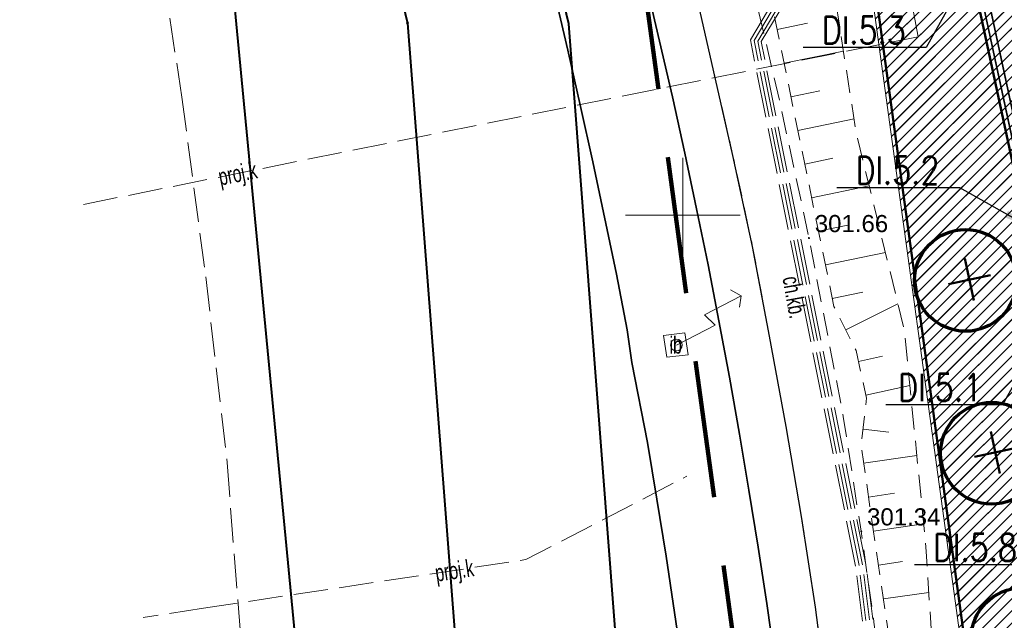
# Model space of a CAD drawing. Header units: metres. Extents: x 6567444 to 13135881, y 5574237 to 11149086.
# Tile 11 of 191: x 6567821 to 6567864, y 5574382 to 5574409. Entities that reach past the tile are written whole.
import ezdxf
from ezdxf.enums import TextEntityAlignment as Align

# ---------------------------------------------------------------- set-up
doc = ezdxf.new("R2010")
doc.units = ezdxf.units.M
for name, pattern in [('2.0_1.0', [3, 2, -1]), ('Kropki przerywana 1', [250, 150, -100]), ('L_0_03', [1, 0.5, -0.5]), ('L_0_04', [1.5, 1, -0.5]), ('L_0_06', [2, 1.5, -0.5]), ('L_2_50', [2.5, 2, -0.5])]:
    doc.linetypes.add(name, pattern=pattern)
for name, color, linetype, lineweight in [('_TT_KAN_D', 96, 'Continuous', 50), ('_TT_KAN_D_Opis_PKT_I', 7, 'Continuous', 30), ('_TT_opis', 7, 'Continuous', 25), ('EGB_DzialkaEwidencyjna', 7, 'Continuous', 18), ('EGB_Klasouzytek', 92, 'Continuous', 18), ('EGB_KonturUzytkuGruntowego', 92, 'Continuous', 18), ('EGB_PunktGraniczny', 7, 'Continuous', 18), ('GES_InneUrzadzeniaTowarzyszace_P', 7, 'Continuous', 18), ('GES_PrzewodElektroenergetyczny_Projektowany', 7, 'Continuous', 18), ('GES_PrzewodKanalizacyjny_Projektowany', 7, 'Continuous', 18), ('KR_ObiektKarto', 7, 'Continuous', 18), ('MP_LINIE_REGULAC', 135, 'Continuous', 40), ('OT_Budowle', 7, 'Continuous', 18), ('OT_Komunikacja', 7, 'Continuous', 18), ('OT_Skarpa', 7, 'Continuous', 18), ('OTRS', 7, 'Continuous', 13), ('OTRS_O', 7, 'Continuous', 20), ('PARSI', 7, 'Continuous', 20), ('Z_GRANICE SPRAWDZONE', 100, 'Continuous', 30), ('Z_ZAKRES', 214, 'Continuous', 90)]:
    doc.layers.add(name, color=color, linetype=linetype, lineweight=lineweight)
for name, color, linetype in [('FORMA - Arch 01 - PZT 0 ZAKRES OPRACOWANIA', 7, 'Continuous'), ('FORMA - Arch 01 - PZT 1 Strefy', 7, 'Continuous'), ('FORMA - Arch 01 - PZT-3 Zagospodarowanie', 7, 'Continuous'), ('FORMA - Arch 01 - PZT-4 Zieleń', 7, 'Continuous')]:
    doc.layers.add(name, color=color, linetype=linetype)
doc.styles.add('BDOT', font='arial.ttf', dxfattribs={"width": 0.9})
doc.styles.add('ROMANS', font='romans.shx', dxfattribs={"width": 0.9})
doc.styles.get("Standard").update_dxf_attribs({"font": 'arial.ttf'})
doc.linetypes.add('MPNLZ', pattern='A,6,-2,[35,msgB.shx,S=0.016,R=0,X=-1,Y=0],6', length=14)
doc.dimstyles.new('ISO-25', dxfattribs={"dimtxt": 2.5, "dimasz": 2.5, "dimexe": 1.25, "dimexo": 0.625, "dimtad": 1, "dimtxsty": 'Standard', "dimcen": 2.5, "dimadec": 0, "dimazin": 0, "dimtfac": 1, "dimtmove": 0, "dimatfit": 3, "dimfxl": 1, "dimarcsym": 0})
pattern_1 = [(45, (0, 0), (-0.265165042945, 0.265165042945), [])]

# ---------------------------------------------------------------- blocks, each defined once
blk = doc.blocks.new('L_0_02_2')
at = {"color": 0}
blk.add_point((0, 0), dxfattribs=at)
blk = doc.blocks.new('L_0_02_1')
at = {"color": 0}
blk.add_point((0, 0), dxfattribs=at)
blk = doc.blocks.new('EGPG_N')
at = {"linetype": 'Continuous', "lineweight": 13}
blk.add_hatch(color=0, dxfattribs=at).paths.add_polyline_path([(0, -0.1, 1), (0, 0.1, 1)])
at = {"color": 0, "linetype": 'Continuous', "lineweight": 13}
blk.add_circle((0, 0), 0.1, dxfattribs=at)
blk = doc.blocks.new('other_SUPY')
at = {"color": 0, "linetype": 'Continuous', "lineweight": 18, "flags": 128}
for points in [[(-1.2, 7), (-2.1, 6.4)], [(0, 0), (0, 3.8), (-1.2, 3.4), (-1.2, 7)], [(-1.2, 7), (-0.4, 6.4)]]:
    blk.add_lwpolyline(points, dxfattribs=at)
at = {"color": 0, "linetype": 'Continuous', "lineweight": 18}
blk.add_circle((0, 0), 0.51, dxfattribs=at)
blk = doc.blocks.new('OTRS')
at = {"layer": 'OTRS', "color": 0, "lineweight": -3, "const_width": 0.09}
blk.add_lwpolyline([(-0.045, 0, 1), (0.045, 0, 1)], format="xyb", close=True, dxfattribs=at)
at = {"layer": 'OTRS_O', "color": 0, "style": 'BDOT'}
blk.add_attdef('RZEDNA', (0.514, 0.515), '', height=1.5, dxfattribs=at)
blk = doc.blocks.new('mzsk')
at = {"layer": 'PARSI', "color": 0}
for p, q in [((0, -5), (0, 5)), ((5, 0), (-5, 0))]:
    blk.add_line(p, q, dxfattribs=at)
blk = doc.blocks.new('_MDCP')
at = {"layer": 'EGB_DzialkaEwidencyjna', "linetype": 'CONTINUOUS', "lineweight": 18}
for p, q in [((6567849.51, 5574552.26), (6567921.55, 5574569.11)), ((6567921.55, 5574569.11), (6567946.41, 5574443.1)), ((6567830.11, 5574547.72), (6567849.51, 5574552.26)), ((6567829, 5574518.49), (6567830.11, 5574547.72)), ((6567851.37, 5574441.53), (6567829, 5574518.49)), ((6567946.41, 5574443.1), (6567945.87, 5574426.93)), ((6567857.95, 5574413.39), (6567851.37, 5574441.53)), ((6567945.87, 5574426.93), (6567941.78, 5574411.28)), ((6567864.17, 5574367.81), (6567857.95, 5574413.39)), ((6567941.78, 5574411.28), (6567926.87, 5574389.48)), ((6567926.87, 5574389.48), (6567903.73, 5574376.76)), ((6567903.73, 5574376.76), (6567864.17, 5574367.81))]:
    blk.add_line(p, q, dxfattribs=at)
at = {"layer": 'EGB_DzialkaEwidencyjna', "linetype": 'Continuous', "lineweight": 18}
for p, q in [((6567857.984, 5574413.142), (6567864.136, 5574368.058)), ((6567843.288, 5574339.737), (6567837.989, 5574408.141)), ((6567837.989, 5574408.141), (6567843.288, 5574339.737))]:
    blk.add_line(p, q, dxfattribs=at)
at = {"layer": 'EGB_Klasouzytek', "lineweight": 18}
for points in [[(6567799.496, 5574570.502), (6567805.83, 5574540.63), (6567812.91, 5574512.76), (6567813.39, 5574510.85), (6567815.07, 5574503.11), (6567824.54, 5574464.39), (6567837.97, 5574408.39), (6567843.288, 5574339.737)], [(6567843.288, 5574339.738), (6567840.22, 5574379.37), (6567837.97, 5574408.39), (6567824.54, 5574464.39), (6567815.07, 5574503.11), (6567813.39, 5574510.85), (6567812.91, 5574512.76), (6567809.64, 5574533.63), (6567810.66, 5574545.93), (6567811.96, 5574548.85), (6567814.7, 5574549.3), (6567819.81, 5574551.02), (6567841.64, 5574556.2), (6567848.19, 5574557.83), (6567849.51, 5574552.26), (6567830.11, 5574547.72), (6567829, 5574518.49), (6567851.37, 5574441.53), (6567857.95, 5574413.39), (6567862.49, 5574380.1), (6567864.17, 5574367.81), (6567869.98, 5574345.11), (6567862.17, 5574342.99), (6567862.141, 5574342.197)]]:
    blk.add_lwpolyline(points, dxfattribs=at)
blk.add_lwpolyline([(6567903.73, 5574376.76), (6567864.17, 5574367.81), (6567857.95, 5574413.39), (6567851.37, 5574441.53), (6567829, 5574518.49), (6567830.11, 5574547.72), (6567849.51, 5574552.26), (6567921.55, 5574569.11), (6567946.41, 5574443.1), (6567945.87, 5574426.93), (6567941.78, 5574411.28), (6567926.87, 5574389.48)], close=True, dxfattribs=at)
at = {"layer": 'EGB_KonturUzytkuGruntowego', "linetype": 'L_0_03', "lineweight": 18}
for points in [[(6567799.496, 5574570.502), (6567805.83, 5574540.63), (6567812.91, 5574512.76), (6567813.39, 5574510.85), (6567815.07, 5574503.11), (6567824.54, 5574464.39), (6567837.97, 5574408.39), (6567840.22, 5574379.37), (6567843.288, 5574339.738)], [(6567843.288, 5574339.738), (6567840.22, 5574379.37), (6567837.97, 5574408.39), (6567824.54, 5574464.39), (6567815.07, 5574503.11), (6567813.39, 5574510.85), (6567812.91, 5574512.76), (6567809.64, 5574533.63), (6567810.66, 5574545.93), (6567811.96, 5574548.85), (6567814.7, 5574549.3), (6567819.81, 5574551.02), (6567841.64, 5574556.2), (6567848.19, 5574557.83), (6567849.51, 5574552.26), (6567830.11, 5574547.72), (6567829, 5574518.49), (6567851.37, 5574441.53), (6567857.95, 5574413.39), (6567862.49, 5574380.1), (6567864.17, 5574367.81), (6567869.98, 5574345.11), (6567862.17, 5574342.99), (6567862.141, 5574342.197)]]:
    blk.add_lwpolyline(points, dxfattribs=at)
at = {"layer": 'EGB_KonturUzytkuGruntowego', "linetype": 'L_0_03', "lineweight": 18, "flags": 128}
blk.add_lwpolyline([(6567864.17, 5574367.81), (6567862.49, 5574380.1), (6567857.95, 5574413.39), (6567851.37, 5574441.53), (6567829, 5574518.49), (6567830.11, 5574547.72), (6567849.51, 5574552.26), (6567921.55, 5574569.11), (6567946.41, 5574443.1), (6567945.87, 5574426.93), (6567941.78, 5574411.28), (6567926.87, 5574389.48), (6567903.73, 5574376.76)], close=True, dxfattribs=at)
at = {"layer": 'EGB_PunktGraniczny'}
blk.add_point((6567837.97, 5574408.39), dxfattribs=at)
at = {"layer": 'GES_PrzewodElektroenergetyczny_Projektowany', "color": 1, "linetype": 'L_2_50', "lineweight": 18}
for points in [[(6567862.97, 5574345.7), (6567860.87, 5574363.89), (6567859.4, 5574369.85), (6567857.55, 5574384.66), (6567852.95, 5574407.66), (6567856.75, 5574413.96), (6567850.78, 5574439.79), (6567845.68, 5574439.84), (6567840.19, 5574462.85), (6567835.66, 5574481.07), (6567834.95, 5574484.54), (6567834.05, 5574490.99), (6567831.43, 5574502.77), (6567830.63, 5574506.04)], [(6567863.13, 5574345.65), (6567861.02, 5574363.92), (6567859.55, 5574369.88), (6567857.7, 5574384.68), (6567853.11, 5574407.63), (6567856.91, 5574413.93), (6567850.9, 5574439.94), (6567845.79, 5574439.99), (6567840.33, 5574462.89), (6567835.8, 5574481.1), (6567835.1, 5574484.56), (6567834.2, 5574491.02), (6567831.58, 5574502.8), (6567830.78, 5574506.07)], [(6567863.28, 5574345.6), (6567861.17, 5574363.95), (6567859.7, 5574369.91), (6567857.85, 5574384.71), (6567853.27, 5574407.6), (6567857.07, 5574413.91), (6567851.02, 5574440.09), (6567845.91, 5574440.13), (6567840.48, 5574462.92), (6567835.95, 5574481.13), (6567835.25, 5574484.59), (6567834.35, 5574491.04), (6567831.72, 5574502.84), (6567830.92, 5574506.11)], [(6567863.44, 5574345.55), (6567861.32, 5574363.97), (6567859.85, 5574369.93), (6567858, 5574384.73), (6567853.42, 5574407.58), (6567857.22, 5574413.88), (6567851.14, 5574440.24), (6567846.03, 5574440.28), (6567840.62, 5574462.96), (6567836.09, 5574481.17), (6567835.4, 5574484.61), (6567834.5, 5574491.07), (6567831.87, 5574502.87), (6567831.07, 5574506.14)]]:
    blk.add_lwpolyline(points, dxfattribs=at)
at = {"layer": 'GES_PrzewodKanalizacyjny_Projektowany', "color": 36, "linetype": 'L_0_06', "lineweight": 18}
for points in [[(6567823.812, 5574400.465), (6567860.28, 5574407.79), (6567858.51, 5574417.11), (6567853.81, 5574438.77), (6567849.74, 5574436.53)], [(6567829.05, 5574382.82), (6567826.415, 5574382.419)]]:
    blk.add_lwpolyline(points, dxfattribs=at)
at = {"layer": 'GES_PrzewodKanalizacyjny_Projektowany', "color": 36, "linetype": 'L_0_06', "lineweight": 18, "flags": 128}
blk.add_lwpolyline([(6567829.05, 5574382.82), (6567843.14, 5574384.94), (6567850.18, 5574388.59)], dxfattribs=at)
at = {"layer": 'KR_ObiektKarto', "linetype": 'Continuous', "lineweight": 18, "flags": 128}
for points in [[(6567854.122, 5574408.106), (6567855.453, 5574408.378)], [(6567854.423, 5574406.636), (6567857.016, 5574407.168)], [(6567854.724, 5574405.167), (6567855.986, 5574405.425)], [(6567855.025, 5574403.697), (6567857.481, 5574404.201)], [(6567855.326, 5574402.228), (6567856.555, 5574402.48)], [(6567855.627, 5574400.758), (6567858.141, 5574401.273)], [(6567855.928, 5574399.289), (6567857.213, 5574399.552)], [(6567856.229, 5574397.819), (6567858.853, 5574398.357)], [(6567856.53, 5574396.35), (6567857.87, 5574396.624)], [(6567857.118, 5574394.98), (6567859.398, 5574396.126)], [(6567857.676, 5574393.599), (6567858.723, 5574393.83)], [(6567858, 5574392.134), (6567859.919, 5574392.558)], [(6567857.875, 5574390.646), (6567859.005, 5574390.517)], [(6567857.898, 5574389.159), (6567860.223, 5574389.498)], [(6567858.115, 5574387.675), (6567859.243, 5574387.839)], [(6567858.331, 5574386.19), (6567860.52, 5574386.51)], [(6567858.548, 5574384.706), (6567859.6, 5574384.86)], [(6567858.765, 5574383.222), (6567860.747, 5574383.511)]]:
    blk.add_lwpolyline(points, dxfattribs=at)
at = {"layer": 'MP_LINIE_REGULAC', "linetype": 'MPNLZ', "flags": 128}
blk.add_lwpolyline([(6567850.203, 5574340.64), (6567845.014, 5574408.349), (6567815.314, 5574531.714), (6567826.921, 5574548.2), (6567848.668, 5574553.025)], dxfattribs=at)
at = {"layer": 'MP_LINIE_REGULAC', "linetype": 'Continuous'}
for points in [[(6567837.155, 5574338.938), (6567830.301, 5574410.488), (6567815.244, 5574478.805), (6567809.616, 5574504.76)], [(6567828.37, 5574448.208), (6567837.97, 5574408.39), (6567843.24, 5574340.36), (6567843.288, 5574339.738)]]:
    blk.add_lwpolyline(points, dxfattribs=at)
at = {"layer": 'OT_Budowle', "color": 7, "linetype": 'Continuous', "lineweight": 18, "flags": 128}
blk.add_lwpolyline([(6567850.09, 5574394.85), (6567850.23, 5574393.89), (6567849.3, 5574393.79), (6567849.15, 5574394.74)], close=True, dxfattribs=at)
at = {"layer": 'OT_Komunikacja', "color": 7, "linetype": 'Continuous', "lineweight": 25, "flags": 128}
blk.add_lwpolyline([(6567856.09, 5574372.83), (6567857, 5574372.9), (6567856.31, 5574378.9), (6567855.79, 5574382.87), (6567855.18, 5574386.83), (6567854.51, 5574390.76), (6567853.78, 5574394.71), (6567853.05, 5574398.63), (6567852.19, 5574402.6), (6567849.76, 5574413.26), (6567845.96, 5574431.22), (6567840.92, 5574450.67), (6567838.96, 5574456.25), (6567831.07, 5574490.06), (6567830.27, 5574495.98), (6567829, 5574501.83), (6567827.92, 5574506.7)], dxfattribs=at)
at = {"layer": 'OT_Komunikacja', "color": 7, "linetype": 'Continuous', "lineweight": 35}
for points in [[(6567821.69, 5574506.72), (6567844.97, 5574407.21), (6567845.53, 5574404.75), (6567846.07, 5574402.32), (6567847.1, 5574397.41), (6567847.57, 5574394.98), (6567847.771, 5574393.56), (6567848.45, 5574390.06), (6567848.87, 5574387.58), (6567849.27, 5574385.1), (6567849.64, 5574382.63), (6567850, 5574380.17), (6567850.33, 5574377.66), (6567850.64, 5574375.19), (6567851.22, 5574370.13), (6567851.46, 5574367.75), (6567851.69, 5574365.27), (6567851.9, 5574362.77), (6567852.1, 5574360.28), (6567852.26, 5574357.8)], [(6567825.64, 5574507.36), (6567848.98, 5574407.6), (6567849.55, 5574405.16), (6567850.09, 5574402.71), (6567850.6, 5574400.27), (6567851.1, 5574397.82), (6567851.58, 5574395.37), (6567852.04, 5574392.91), (6567852.48, 5574390.43), (6567852.89, 5574387.97), (6567853.29, 5574385.49), (6567853.67, 5574383.03), (6567854.02, 5574380.55), (6567854.35, 5574378.08), (6567854.66, 5574375.6), (6567854.97, 5574373.1), (6567855.23, 5574370.61), (6567855.48, 5574368.14), (6567855.71, 5574365.66), (6567855.92, 5574363.17), (6567856.1, 5574360.65), (6567856.28, 5574358.16)]]:
    blk.add_lwpolyline(points, dxfattribs=at)
at = {"layer": 'OT_Komunikacja', "color": 7, "linetype": 'L_0_04', "lineweight": 18, "flags": 128}
blk.add_lwpolyline([(6567947.515, 5574455.698), (6567948.396, 5574450.424), (6567948.648, 5574448.732), (6567948.975, 5574446.476), (6567949.265, 5574444.281), (6567949.478, 5574440.508), (6567949.478, 5574438.827), (6567949.548, 5574436.345), (6567949.466, 5574434.494), (6567949.331, 5574431.506), (6567949.013, 5574428.567), (6567948.397, 5574424.452), (6567947.845, 5574421.592), (6567946.958, 5574417.848), (6567946.194, 5574415.206), (6567944.955, 5574411.463), (6567944.22, 5574409.565), (6567943.335, 5574407.431), (6567941.896, 5574404.446), (6567940.723, 5574402.331), (6567939.781, 5574400.677), (6567938.516, 5574398.665), (6567936.744, 5574396.084), (6567934.465, 5574393.243), (6567932.327, 5574390.844), (6567928.971, 5574387.543), (6567926.7, 5574385.54), (6567925.032, 5574384.195), (6567923.337, 5574382.935), (6567920.797, 5574381.179), (6567917.606, 5574379.366), (6567914.527, 5574377.737), (6567911.816, 5574376.502), (6567909.558, 5574375.579), (6567907.269, 5574374.816), (6567903.606, 5574373.672), (6567899.382, 5574372.528), (6567894.891, 5574371.274), (6567878.894, 5574366.917), (6567867.949, 5574363.87), (6567863.154, 5574362.61), (6567857.11, 5574361.35), (6567856.863, 5574364.456), (6567856.582, 5574368.039), (6567856.09, 5574372.83), (6567857, 5574372.9), (6567856.31, 5574378.9), (6567855.79, 5574382.87), (6567855.18, 5574386.83), (6567854.51, 5574390.76), (6567853.78, 5574394.71), (6567853.05, 5574398.63), (6567852.19, 5574402.6), (6567849.76, 5574413.26), (6567849.89, 5574414.22), (6567851.83, 5574414.67), (6567851.37, 5574416.66), (6567854.58, 5574417.42), (6567850.88, 5574432.39), (6567845.96, 5574431.22), (6567840.92, 5574450.67), (6567838.96, 5574456.25), (6567831.07, 5574490.06), (6567830.27, 5574495.98), (6567829, 5574501.83), (6567827.92, 5574506.7), (6567826.86, 5574511.56), (6567826.08, 5574515.52), (6567825.4, 5574519.47), (6567824.95, 5574522.44), (6567824.5, 5574526.43), (6567824.25, 5574529.43), (6567824.08, 5574532.42), (6567824.01, 5574536.4), (6567824.25, 5574539.41), (6567825.44, 5574545.29), (6567826.09, 5574547.18), (6567826.92, 5574548.98), (6567827.87, 5574550.71), (6567829, 5574552.37), (6567849.24, 5574556.86), (6567847.84, 5574562.43), (6567850.42, 5574563.07), (6567851, 5574562.82), (6567857.08, 5574558.64), (6567878.36, 5574563.51), (6567907.32, 5574570.28), (6567907.73, 5574567.88), (6567878.94, 5574561.2), (6567857.62, 5574556.33), (6567833.07, 5574550.68), (6567832.17, 5574550.48), (6567830.79, 5574549.8), (6567829.67, 5574548.79), (6567828.68, 5574547.02), (6567827.68, 5574544.22), (6567827.06, 5574541.37), (6567826.61, 5574538.33), (6567826.47, 5574535.3), (6567826.62, 5574531.27), (6567826.93, 5574527.32), (6567827.29, 5574523.8), (6567827.81, 5574520.34), (6567828.64, 5574515.44), (6567829.22, 5574512.47), (6567831.34, 5574502.7), (6567832, 5574502.04), (6567832.86, 5574501.86), (6567835.48, 5574490.39), (6567838.69, 5574476.72), (6567840.94, 5574477.22), (6567842.1, 5574472.29), (6567839.84, 5574471.76), (6567843.24, 5574457.14), (6567846.41, 5574443.89), (6567846.82, 5574442.27), (6567847.04, 5574441.61), (6567847.42, 5574441.08), (6567847.97, 5574440.71), (6567848.63, 5574440.56), (6567849.32, 5574440.61), (6567851.19, 5574441.04), (6567854.02, 5574429.39), (6567857.72, 5574414.07), (6567855.38, 5574413.53), (6567854.43, 5574412.7), (6567853.63, 5574411.68), (6567853.17, 5574410.72), (6567853.12, 5574409.71), (6567854.26, 5574404.84), (6567855.51, 5574399), (6567857.01, 5574391.2), (6567857.79, 5574386.18), (6567858.35, 5574382.21), (6567859.02, 5574377.27), (6567859.909, 5574368.887), (6567860.055, 5574367.78), (6567860.402, 5574366.895), (6567861.348, 5574365.757), (6567862.743, 5574365.112), (6567863.812, 5574364.983), (6567864.873, 5574365.082), (6567875.385, 5574368.045), (6567887.169, 5574371.344), (6567894.86, 5574373.433), (6567904.193, 5574375.979), (6567909.986, 5574377.842), (6567913.714, 5574379.575), (6567916.29, 5574380.93), (6567919.833, 5574382.929), (6567921.94, 5574384.465), (6567924.837, 5574386.597), (6567926.974, 5574388.488), (6567928.91, 5574390.273), (6567932.797, 5574394.443), (6567936.263, 5574399.014), (6567938.789, 5574403.047), (6567940.719, 5574406.619), (6567942.6, 5574410.97), (6567944.237, 5574415.951), (6567945.095, 5574418.932), (6567946.005, 5574422.667), (6567946.916, 5574428.255), (6567947.357, 5574433.537), (6567947.446, 5574438.626), (6567947.184, 5574444.294), (6567946.685, 5574448.233), (6567946.054, 5574452.175), (6567945.029, 5574458.386), (6567942.856, 5574469.729), (6567945.871, 5574465.435)], close=True, dxfattribs=at)
at = {"layer": 'OT_Komunikacja', "color": 7, "linetype": 'L_0_06', "lineweight": 18}
blk.add_lwpolyline([(6567827.277, 5574410.583), (6567828.114, 5574405.156), (6567829.154, 5574397.295), (6567830.088, 5574389.183), (6567830.723, 5574381.004), (6567831.569, 5574370.079), (6567831.824, 5574366.948), (6567841.8, 5574366.55), (6567842.76, 5574365.31), (6567844, 5574364.26), (6567845.73, 5574363.2), (6567847.691, 5574362.286), (6567848.554, 5574361.921), (6567850.92, 5574360.92), (6567851.08, 5574358.976)], dxfattribs=at)
at = {"layer": 'OT_Skarpa', "color": 7, "linetype": 'L_0_04', "lineweight": 18, "flags": 128}
blk.add_lwpolyline([(6567836.9, 5574495.68), (6567838.52, 5574491.11), (6567840.59, 5574480.86), (6567843.46, 5574480.36), (6567848.13, 5574462.83), (6567851.9, 5574444.67), (6567858.01, 5574426.68), (6567860.79, 5574412.31), (6567856.48, 5574410.59), (6567857.58, 5574403.57), (6567859.68, 5574394.97), (6567860.62, 5574385.5), (6567861.58, 5574370.45), (6567862.01, 5574368.01), (6567863.53, 5574367.38), (6567863.13, 5574366), (6567861.59, 5574366.75), (6567860.54, 5574368.19), (6567859.27, 5574379.76), (6567857.79, 5574389.9), (6567858.03, 5574392), (6567857.57, 5574394.08), (6567856.6, 5574396.01), (6567853.99, 5574408.75), (6567853.94, 5574410.45), (6567854.9, 5574412.03), (6567856.04, 5574412.96), (6567858.35, 5574413.64), (6567855.26, 5574426.79), (6567851.62, 5574441.38), (6567849.42, 5574443.2), (6567847.4, 5574447.15), (6567844.89, 5574462.43), (6567841.18, 5574478.32), (6567838.55, 5574479.72), (6567836.83, 5574487.4), (6567833.76, 5574501.75)], close=True, dxfattribs=at)
at = {"layer": 'Z_GRANICE SPRAWDZONE', "linetype": 'ByBlock', "flags": 128}
blk.add_lwpolyline([(6567830.11, 5574547.72), (6567849.531, 5574552.262), (6567921.55, 5574569.11), (6567946.41, 5574443.1), (6567945.87, 5574426.93), (6567941.769, 5574411.258), (6567926.87, 5574389.48), (6567903.73, 5574376.76), (6567864.17, 5574367.81), (6567857.95, 5574413.39), (6567851.37, 5574441.53), (6567829, 5574518.49), (6567830.11, 5574547.72)], dxfattribs=at)
at = {"layer": 'Z_ZAKRES', "linetype": '2.0_1.0', "lineweight": 140, "ltscale": 3}
blk.add_lwpolyline([(6567820.407, 5574555.719), (6567847.232, 5574561.997), (6567929.356, 5574581.206), (6567956.443, 5574443.911), (6567955.827, 5574425.481), (6567951.015, 5574407.07), (6567933.777, 5574381.866), (6567907.312, 5574367.318), (6567855.739, 5574355.65), (6567852.582, 5574378.747), (6567848.105, 5574411.572), (6567841.693, 5574438.994), (6567818.946, 5574517.253)], close=True, dxfattribs=at)
at = {"layer": 'EGB_DzialkaEwidencyjna', "linetype": 'Continuous', "xscale": 0.5, "yscale": 0.5, "zscale": 0.5}
for name, rotation in [('L_0_02_2', 103.49), ('L_0_02_1', 274.4299999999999), ('L_0_02_2', 274.4299999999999), ('L_0_02_1', 103.49)]:
    blk.add_blockref(name, (6567837.97, 5574408.39), dxfattribs=dict(at, rotation=rotation))
at = {"layer": 'EGB_PunktGraniczny', "linetype": 'Continuous', "xscale": 0.5, "yscale": 0.5, "zscale": 0.5}
blk.add_blockref('EGPG_N', (6567837.97, 5574408.39), dxfattribs=at)
at = {"layer": 'GES_InneUrzadzeniaTowarzyszace_P', "linetype": 'Continuous', "xscale": 0.5, "yscale": 0.5, "zscale": 0.5, "rotation": 297.4051997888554}
blk.add_blockref('other_SUPY', (6567849.72, 5574394.32), dxfattribs=at)
at = {"layer": 'OTRS', "xscale": 0.5, "yscale": 0.5, "zscale": 0.5}
for p, values in [((6567855.51, 5574398.995, 301.656), {'RZEDNA': '301.66'}), ((6567857.793, 5574386.178, 301.342), {'RZEDNA': '301.34'})]:
    blk.add_blockref('OTRS', p, dxfattribs=at).add_auto_attribs(values)
at = {"layer": 'PARSI', "xscale": 0.5, "yscale": 0.5, "zscale": 0.5, "rotation": 1.16962990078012e-09}
blk.add_blockref('mzsk', (6567850, 5574400), dxfattribs=at)
at = {"layer": 'GES_PrzewodKanalizacyjny_Projektowany', "color": 36, "lineweight": 15, "width": 0.66}
for rotation, p in [(-348.6, (6567830.548, 5574401.818)), (-351.4, (6567840.016, 5574384.47))]:
    blk.add_text('proj.k', height=0.75, rotation=rotation, dxfattribs=at).set_placement(p, align=Align.MIDDLE_CENTER)
at = {"layer": 'OT_Budowle', "color": 7, "lineweight": 15, "width": 0.66}
blk.add_text('ib', height=0.75, dxfattribs=at).set_placement((6567849.69, 5574394.32), align=Align.MIDDLE_CENTER)
at = {"layer": 'OT_Komunikacja', "color": 7, "lineweight": 15, "width": 0.66}
blk.add_text('ch.kb.', height=0.75, rotation=280.2, dxfattribs=at).set_placement((6567854.88, 5574396.41), align=Align.MIDDLE_CENTER)
blk = doc.blocks.new('PR1183 Chorzów Metalowców V09_TT')
at = {"layer": 'FORMA - Arch 01 - PZT 1 Strefy', "linetype": 'Continuous', "lineweight": 0, "true_color": 0x606060}
h = blk.add_hatch(dxfattribs=at)
h.set_pattern_fill('ANSI31', color=251, scale=3, style=0)
h.set_pattern_definition(pattern_1)
h.paths.add_polyline_path([(6567871.897, 5574368.332), (6567874.014, 5574368.787), (6567873.643, 5574370.512), (6567903.422, 5574376.912), (6567909.835, 5574380.437), (6567906.331, 5574396.74), (6567901.444, 5574395.69), (6567900.638, 5574399.438, 0.414214), (6567899.925, 5574399.899), (6567899.749, 5574399.861), (6567903.66, 5574381.663), (6567879.003, 5574376.364), (6567879.525, 5574373.939), (6567879.51, 5574373.936), (6567873.199, 5574372.58), (6567872.678, 5574375.004), (6567872.546, 5574374.976), (6567856.579, 5574449.269), (6567867.702, 5574451.66), (6567867.644, 5574451.942), (6567854.542, 5574449.228), (6567857.367, 5574436.081), (6567857.331, 5574436.103), (6567866.955, 5574391.323), (6567867.301, 5574389.716), (6567869.023, 5574381.702), (6567871.013, 5574372.442), (6567871.082, 5574372.125), (6567871.526, 5574370.057)])
at = {"layer": 'FORMA - Arch 01 - PZT 1 Strefy', "linetype": 'Continuous', "lineweight": 0, "true_color": 0x577933}
h = blk.add_hatch(dxfattribs=at)
h.set_pattern_fill('ANSI31', color=77, scale=3, style=0)
h.set_pattern_definition(pattern_1)
h.paths.add_polyline_path([(6567864.17, 5574366.56), (6567871.927, 5574368.338), (6567854.229, 5574450.683), (6567851.221, 5574450.037), (6567848.845, 5574448.927), (6567851.441, 5574440.04), (6567857.873, 5574412.533)])
at = {"layer": 'FORMA - Arch 01 - PZT 0 ZAKRES OPRACOWANIA', "color": 1, "linetype": 'Kropki przerywana 1', "lineweight": 50}
blk.add_line((6567857.893, 5574412.383), (6567864.17, 5574366.56), dxfattribs=at)
at = {"layer": 'FORMA - Arch 01 - PZT 1 Strefy', "color": 71, "linetype": 'Continuous', "lineweight": 13, "true_color": 0xaff266}
for p, q in [((6567871.927, 5574368.338), (6567854.229, 5574450.683)), ((6567857.873, 5574412.533), (6567864.17, 5574366.56))]:
    blk.add_line(p, q, dxfattribs=at)
at = {"layer": 'FORMA - Arch 01 - PZT 1 Strefy', "color": 9, "linetype": 'Continuous', "lineweight": 13}
blk.add_line((6567857.331, 5574436.103), (6567866.955, 5574391.323), dxfattribs=at)
at = {"layer": 'FORMA - Arch 01 - PZT-3 Zagospodarowanie', "color": 7, "linetype": 'Continuous', "lineweight": 18}
blk.add_line((6567848.555, 5574477.084), (6567869.039, 5574381.773), dxfattribs=at)
at = {"layer": 'FORMA - Arch 01 - PZT-4 Zieleń', "color": 7, "linetype": 'Continuous', "lineweight": 50}
for p, q in [((6567862.718, 5574395.013), (6567862.324, 5574396.848)), ((6567861.603, 5574395.733), (6567863.438, 5574396.128)), ((6567863.858, 5574387.459), (6567863.463, 5574389.294)), ((6567862.743, 5574388.18), (6567864.578, 5574388.574))]:
    blk.add_line(p, q, dxfattribs=at)
at = {"layer": 'FORMA - Arch 01 - PZT-4 Zieleń', "color": 7, "linetype": 'Continuous', "lineweight": 70}
for centre in [(6567862.35, 5574395.894), (6567863.489, 5574388.34), (6567864.822, 5574380.233)]:
    blk.add_circle(centre, 2.224, dxfattribs=at)
blk = doc.blocks.new('GE.I.6640.1.468.2024_MDCP_dodatkowe pomiary_12.03.2026')
at = {"layer": 'EGB_DzialkaEwidencyjna', "linetype": 'CONTINUOUS', "lineweight": 18}
for p, q in [((6567849.51, 5574552.26), (6567921.55, 5574569.11)), ((6567921.55, 5574569.11), (6567946.41, 5574443.1)), ((6567830.11, 5574547.72), (6567849.51, 5574552.26)), ((6567829, 5574518.49), (6567830.11, 5574547.72)), ((6567851.37, 5574441.53), (6567829, 5574518.49)), ((6567946.41, 5574443.1), (6567945.87, 5574426.93)), ((6567857.95, 5574413.39), (6567851.37, 5574441.53)), ((6567945.87, 5574426.93), (6567941.78, 5574411.28)), ((6567864.17, 5574367.81), (6567857.95, 5574413.39)), ((6567941.78, 5574411.28), (6567926.87, 5574389.48)), ((6567926.87, 5574389.48), (6567903.73, 5574376.76)), ((6567903.73, 5574376.76), (6567864.17, 5574367.81))]:
    blk.add_line(p, q, dxfattribs=at)
at = {"layer": 'EGB_DzialkaEwidencyjna', "linetype": 'Continuous', "lineweight": 18}
for p, q in [((6567857.984, 5574413.142), (6567864.136, 5574368.058)), ((6567843.288, 5574339.737), (6567837.989, 5574408.141)), ((6567837.989, 5574408.141), (6567843.288, 5574339.737))]:
    blk.add_line(p, q, dxfattribs=at)
at = {"layer": 'EGB_Klasouzytek', "lineweight": 18}
for points in [[(6567799.496, 5574570.502), (6567805.83, 5574540.63), (6567812.91, 5574512.76), (6567813.39, 5574510.85), (6567815.07, 5574503.11), (6567824.54, 5574464.39), (6567837.97, 5574408.39), (6567843.288, 5574339.737)], [(6567843.288, 5574339.738), (6567840.22, 5574379.37), (6567837.97, 5574408.39), (6567824.54, 5574464.39), (6567815.07, 5574503.11), (6567813.39, 5574510.85), (6567812.91, 5574512.76), (6567809.64, 5574533.63), (6567810.66, 5574545.93), (6567811.96, 5574548.85), (6567814.7, 5574549.3), (6567819.81, 5574551.02), (6567841.64, 5574556.2), (6567848.19, 5574557.83), (6567849.51, 5574552.26), (6567830.11, 5574547.72), (6567829, 5574518.49), (6567851.37, 5574441.53), (6567857.95, 5574413.39), (6567862.49, 5574380.1), (6567864.17, 5574367.81), (6567869.98, 5574345.11), (6567862.17, 5574342.99), (6567862.141, 5574342.197)]]:
    blk.add_lwpolyline(points, dxfattribs=at)
blk.add_lwpolyline([(6567903.73, 5574376.76), (6567864.17, 5574367.81), (6567857.95, 5574413.39), (6567851.37, 5574441.53), (6567829, 5574518.49), (6567830.11, 5574547.72), (6567849.51, 5574552.26), (6567921.55, 5574569.11), (6567946.41, 5574443.1), (6567945.87, 5574426.93), (6567941.78, 5574411.28), (6567926.87, 5574389.48)], close=True, dxfattribs=at)
at = {"layer": 'EGB_KonturUzytkuGruntowego', "linetype": 'L_0_03', "lineweight": 18}
for points in [[(6567799.496, 5574570.502), (6567805.83, 5574540.63), (6567812.91, 5574512.76), (6567813.39, 5574510.85), (6567815.07, 5574503.11), (6567824.54, 5574464.39), (6567837.97, 5574408.39), (6567840.22, 5574379.37), (6567843.288, 5574339.738)], [(6567843.288, 5574339.738), (6567840.22, 5574379.37), (6567837.97, 5574408.39), (6567824.54, 5574464.39), (6567815.07, 5574503.11), (6567813.39, 5574510.85), (6567812.91, 5574512.76), (6567809.64, 5574533.63), (6567810.66, 5574545.93), (6567811.96, 5574548.85), (6567814.7, 5574549.3), (6567819.81, 5574551.02), (6567841.64, 5574556.2), (6567848.19, 5574557.83), (6567849.51, 5574552.26), (6567830.11, 5574547.72), (6567829, 5574518.49), (6567851.37, 5574441.53), (6567857.95, 5574413.39), (6567862.49, 5574380.1), (6567864.17, 5574367.81), (6567869.98, 5574345.11), (6567862.17, 5574342.99), (6567862.141, 5574342.197)]]:
    blk.add_lwpolyline(points, dxfattribs=at)
at = {"layer": 'EGB_KonturUzytkuGruntowego', "linetype": 'L_0_03', "lineweight": 18, "flags": 128}
blk.add_lwpolyline([(6567864.17, 5574367.81), (6567862.49, 5574380.1), (6567857.95, 5574413.39), (6567851.37, 5574441.53), (6567829, 5574518.49), (6567830.11, 5574547.72), (6567849.51, 5574552.26), (6567921.55, 5574569.11), (6567946.41, 5574443.1), (6567945.87, 5574426.93), (6567941.78, 5574411.28), (6567926.87, 5574389.48), (6567903.73, 5574376.76)], close=True, dxfattribs=at)
at = {"layer": 'EGB_PunktGraniczny'}
blk.add_point((6567837.97, 5574408.39), dxfattribs=at)
at = {"layer": 'GES_PrzewodElektroenergetyczny_Projektowany', "color": 1, "linetype": 'L_2_50', "lineweight": 18}
for points in [[(6567862.97, 5574345.7), (6567860.87, 5574363.89), (6567859.4, 5574369.85), (6567857.55, 5574384.66), (6567852.95, 5574407.66), (6567856.75, 5574413.96), (6567850.78, 5574439.79), (6567845.68, 5574439.84), (6567840.19, 5574462.85), (6567835.66, 5574481.07), (6567834.95, 5574484.54), (6567834.05, 5574490.99), (6567831.43, 5574502.77), (6567830.63, 5574506.04)], [(6567863.13, 5574345.65), (6567861.02, 5574363.92), (6567859.55, 5574369.88), (6567857.7, 5574384.68), (6567853.11, 5574407.63), (6567856.91, 5574413.93), (6567850.9, 5574439.94), (6567845.79, 5574439.99), (6567840.33, 5574462.89), (6567835.8, 5574481.1), (6567835.1, 5574484.56), (6567834.2, 5574491.02), (6567831.58, 5574502.8), (6567830.78, 5574506.07)], [(6567863.28, 5574345.6), (6567861.17, 5574363.95), (6567859.7, 5574369.91), (6567857.85, 5574384.71), (6567853.27, 5574407.6), (6567857.07, 5574413.91), (6567851.02, 5574440.09), (6567845.91, 5574440.13), (6567840.48, 5574462.92), (6567835.95, 5574481.13), (6567835.25, 5574484.59), (6567834.35, 5574491.04), (6567831.72, 5574502.84), (6567830.92, 5574506.11)], [(6567863.44, 5574345.55), (6567861.32, 5574363.97), (6567859.85, 5574369.93), (6567858, 5574384.73), (6567853.42, 5574407.58), (6567857.22, 5574413.88), (6567851.14, 5574440.24), (6567846.03, 5574440.28), (6567840.62, 5574462.96), (6567836.09, 5574481.17), (6567835.4, 5574484.61), (6567834.5, 5574491.07), (6567831.87, 5574502.87), (6567831.07, 5574506.14)]]:
    blk.add_lwpolyline(points, dxfattribs=at)
at = {"layer": 'GES_PrzewodKanalizacyjny_Projektowany', "color": 36, "linetype": 'L_0_06', "lineweight": 18}
for points in [[(6567823.812, 5574400.465), (6567860.28, 5574407.79), (6567858.51, 5574417.11), (6567853.81, 5574438.77), (6567849.74, 5574436.53)], [(6567829.05, 5574382.82), (6567826.415, 5574382.419)]]:
    blk.add_lwpolyline(points, dxfattribs=at)
at = {"layer": 'GES_PrzewodKanalizacyjny_Projektowany', "color": 36, "linetype": 'L_0_06', "lineweight": 18, "flags": 128}
blk.add_lwpolyline([(6567829.05, 5574382.82), (6567843.14, 5574384.94), (6567850.18, 5574388.59)], dxfattribs=at)
at = {"layer": 'KR_ObiektKarto', "linetype": 'Continuous', "lineweight": 18, "flags": 128}
for points in [[(6567854.122, 5574408.106), (6567855.453, 5574408.378)], [(6567854.423, 5574406.636), (6567857.016, 5574407.168)], [(6567854.724, 5574405.167), (6567855.986, 5574405.425)], [(6567855.025, 5574403.697), (6567857.481, 5574404.201)], [(6567855.326, 5574402.228), (6567856.555, 5574402.48)], [(6567855.627, 5574400.758), (6567858.141, 5574401.273)], [(6567855.928, 5574399.289), (6567857.213, 5574399.552)], [(6567856.229, 5574397.819), (6567858.853, 5574398.357)], [(6567856.53, 5574396.35), (6567857.87, 5574396.624)], [(6567857.118, 5574394.98), (6567859.398, 5574396.126)], [(6567857.676, 5574393.599), (6567858.723, 5574393.83)], [(6567858, 5574392.134), (6567859.919, 5574392.558)], [(6567857.875, 5574390.646), (6567859.005, 5574390.517)], [(6567857.898, 5574389.159), (6567860.223, 5574389.498)], [(6567858.115, 5574387.675), (6567859.243, 5574387.839)], [(6567858.331, 5574386.19), (6567860.52, 5574386.51)], [(6567858.548, 5574384.706), (6567859.6, 5574384.86)], [(6567858.765, 5574383.222), (6567860.747, 5574383.511)]]:
    blk.add_lwpolyline(points, dxfattribs=at)
at = {"layer": 'MP_LINIE_REGULAC', "linetype": 'MPNLZ', "flags": 128}
blk.add_lwpolyline([(6567850.203, 5574340.64), (6567845.014, 5574408.349), (6567815.314, 5574531.714), (6567826.921, 5574548.2), (6567848.668, 5574553.025)], dxfattribs=at)
at = {"layer": 'MP_LINIE_REGULAC', "linetype": 'Continuous'}
for points in [[(6567837.155, 5574338.938), (6567830.301, 5574410.488), (6567815.244, 5574478.805), (6567809.616, 5574504.76)], [(6567828.37, 5574448.208), (6567837.97, 5574408.39), (6567843.24, 5574340.36), (6567843.288, 5574339.738)]]:
    blk.add_lwpolyline(points, dxfattribs=at)
at = {"layer": 'OT_Budowle', "color": 7, "linetype": 'Continuous', "lineweight": 18, "flags": 128}
blk.add_lwpolyline([(6567850.09, 5574394.85), (6567850.23, 5574393.89), (6567849.3, 5574393.79), (6567849.15, 5574394.74)], close=True, dxfattribs=at)
at = {"layer": 'OT_Komunikacja', "color": 7, "linetype": 'Continuous', "lineweight": 25, "flags": 128}
blk.add_lwpolyline([(6567856.09, 5574372.83), (6567857, 5574372.9), (6567856.31, 5574378.9), (6567855.79, 5574382.87), (6567855.18, 5574386.83), (6567854.51, 5574390.76), (6567853.78, 5574394.71), (6567853.05, 5574398.63), (6567852.19, 5574402.6), (6567849.76, 5574413.26), (6567845.96, 5574431.22), (6567840.92, 5574450.67), (6567838.96, 5574456.25), (6567831.07, 5574490.06), (6567830.27, 5574495.98), (6567829, 5574501.83), (6567827.92, 5574506.7)], dxfattribs=at)
at = {"layer": 'OT_Komunikacja', "color": 7, "linetype": 'Continuous', "lineweight": 35}
for points in [[(6567821.69, 5574506.72), (6567844.97, 5574407.21), (6567845.53, 5574404.75), (6567846.07, 5574402.32), (6567847.1, 5574397.41), (6567847.57, 5574394.98), (6567847.771, 5574393.56), (6567848.45, 5574390.06), (6567848.87, 5574387.58), (6567849.27, 5574385.1), (6567849.64, 5574382.63), (6567850, 5574380.17), (6567850.33, 5574377.66), (6567850.64, 5574375.19), (6567851.22, 5574370.13), (6567851.46, 5574367.75), (6567851.69, 5574365.27), (6567851.9, 5574362.77), (6567852.1, 5574360.28), (6567852.26, 5574357.8)], [(6567825.64, 5574507.36), (6567848.98, 5574407.6), (6567849.55, 5574405.16), (6567850.09, 5574402.71), (6567850.6, 5574400.27), (6567851.1, 5574397.82), (6567851.58, 5574395.37), (6567852.04, 5574392.91), (6567852.48, 5574390.43), (6567852.89, 5574387.97), (6567853.29, 5574385.49), (6567853.67, 5574383.03), (6567854.02, 5574380.55), (6567854.35, 5574378.08), (6567854.66, 5574375.6), (6567854.97, 5574373.1), (6567855.23, 5574370.61), (6567855.48, 5574368.14), (6567855.71, 5574365.66), (6567855.92, 5574363.17), (6567856.1, 5574360.65), (6567856.28, 5574358.16)]]:
    blk.add_lwpolyline(points, dxfattribs=at)
at = {"layer": 'OT_Komunikacja', "color": 7, "linetype": 'L_0_04', "lineweight": 18, "flags": 128}
blk.add_lwpolyline([(6567947.515, 5574455.698), (6567948.396, 5574450.424), (6567948.648, 5574448.732), (6567948.975, 5574446.476), (6567949.265, 5574444.281), (6567949.478, 5574440.508), (6567949.478, 5574438.827), (6567949.548, 5574436.345), (6567949.466, 5574434.494), (6567949.331, 5574431.506), (6567949.013, 5574428.567), (6567948.397, 5574424.452), (6567947.845, 5574421.592), (6567946.958, 5574417.848), (6567946.194, 5574415.206), (6567944.955, 5574411.463), (6567944.22, 5574409.565), (6567943.335, 5574407.431), (6567941.896, 5574404.446), (6567940.723, 5574402.331), (6567939.781, 5574400.677), (6567938.516, 5574398.665), (6567936.744, 5574396.084), (6567934.465, 5574393.243), (6567932.327, 5574390.844), (6567928.971, 5574387.543), (6567926.7, 5574385.54), (6567925.032, 5574384.195), (6567923.337, 5574382.935), (6567920.797, 5574381.179), (6567917.606, 5574379.366), (6567914.527, 5574377.737), (6567911.816, 5574376.502), (6567909.558, 5574375.579), (6567907.269, 5574374.816), (6567903.606, 5574373.672), (6567899.382, 5574372.528), (6567894.891, 5574371.274), (6567878.894, 5574366.917), (6567867.949, 5574363.87), (6567863.154, 5574362.61), (6567857.11, 5574361.35), (6567856.863, 5574364.456), (6567856.582, 5574368.039), (6567856.09, 5574372.83), (6567857, 5574372.9), (6567856.31, 5574378.9), (6567855.79, 5574382.87), (6567855.18, 5574386.83), (6567854.51, 5574390.76), (6567853.78, 5574394.71), (6567853.05, 5574398.63), (6567852.19, 5574402.6), (6567849.76, 5574413.26), (6567849.89, 5574414.22), (6567851.83, 5574414.67), (6567851.37, 5574416.66), (6567854.58, 5574417.42), (6567850.88, 5574432.39), (6567845.96, 5574431.22), (6567840.92, 5574450.67), (6567838.96, 5574456.25), (6567831.07, 5574490.06), (6567830.27, 5574495.98), (6567829, 5574501.83), (6567827.92, 5574506.7), (6567826.86, 5574511.56), (6567826.08, 5574515.52), (6567825.4, 5574519.47), (6567824.95, 5574522.44), (6567824.5, 5574526.43), (6567824.25, 5574529.43), (6567824.08, 5574532.42), (6567824.01, 5574536.4), (6567824.25, 5574539.41), (6567825.44, 5574545.29), (6567826.09, 5574547.18), (6567826.92, 5574548.98), (6567827.87, 5574550.71), (6567829, 5574552.37), (6567849.24, 5574556.86), (6567847.84, 5574562.43), (6567850.42, 5574563.07), (6567851, 5574562.82), (6567857.08, 5574558.64), (6567878.36, 5574563.51), (6567907.32, 5574570.28), (6567907.73, 5574567.88), (6567878.94, 5574561.2), (6567857.62, 5574556.33), (6567833.07, 5574550.68), (6567832.17, 5574550.48), (6567830.79, 5574549.8), (6567829.67, 5574548.79), (6567828.68, 5574547.02), (6567827.68, 5574544.22), (6567827.06, 5574541.37), (6567826.61, 5574538.33), (6567826.47, 5574535.3), (6567826.62, 5574531.27), (6567826.93, 5574527.32), (6567827.29, 5574523.8), (6567827.81, 5574520.34), (6567828.64, 5574515.44), (6567829.22, 5574512.47), (6567831.34, 5574502.7), (6567832, 5574502.04), (6567832.86, 5574501.86), (6567835.48, 5574490.39), (6567838.69, 5574476.72), (6567840.94, 5574477.22), (6567842.1, 5574472.29), (6567839.84, 5574471.76), (6567843.24, 5574457.14), (6567846.41, 5574443.89), (6567846.82, 5574442.27), (6567847.04, 5574441.61), (6567847.42, 5574441.08), (6567847.97, 5574440.71), (6567848.63, 5574440.56), (6567849.32, 5574440.61), (6567851.19, 5574441.04), (6567854.02, 5574429.39), (6567857.72, 5574414.07), (6567855.38, 5574413.53), (6567854.43, 5574412.7), (6567853.63, 5574411.68), (6567853.17, 5574410.72), (6567853.12, 5574409.71), (6567854.26, 5574404.84), (6567855.51, 5574399), (6567857.01, 5574391.2), (6567857.79, 5574386.18), (6567858.35, 5574382.21), (6567859.02, 5574377.27), (6567859.909, 5574368.887), (6567860.055, 5574367.78), (6567860.402, 5574366.895), (6567861.348, 5574365.757), (6567862.743, 5574365.112), (6567863.812, 5574364.983), (6567864.873, 5574365.082), (6567875.385, 5574368.045), (6567887.169, 5574371.344), (6567894.86, 5574373.433), (6567904.193, 5574375.979), (6567909.986, 5574377.842), (6567913.714, 5574379.575), (6567916.29, 5574380.93), (6567919.833, 5574382.929), (6567921.94, 5574384.465), (6567924.837, 5574386.597), (6567926.974, 5574388.488), (6567928.91, 5574390.273), (6567932.797, 5574394.443), (6567936.263, 5574399.014), (6567938.789, 5574403.047), (6567940.719, 5574406.619), (6567942.6, 5574410.97), (6567944.237, 5574415.951), (6567945.095, 5574418.932), (6567946.005, 5574422.667), (6567946.916, 5574428.255), (6567947.357, 5574433.537), (6567947.446, 5574438.626), (6567947.184, 5574444.294), (6567946.685, 5574448.233), (6567946.054, 5574452.175), (6567945.029, 5574458.386), (6567942.856, 5574469.729), (6567945.871, 5574465.435)], close=True, dxfattribs=at)
at = {"layer": 'OT_Komunikacja', "color": 7, "linetype": 'L_0_06', "lineweight": 18}
blk.add_lwpolyline([(6567827.277, 5574410.583), (6567828.114, 5574405.156), (6567829.154, 5574397.295), (6567830.088, 5574389.183), (6567830.723, 5574381.004), (6567831.569, 5574370.079), (6567831.824, 5574366.948), (6567841.8, 5574366.55), (6567842.76, 5574365.31), (6567844, 5574364.26), (6567845.73, 5574363.2), (6567847.691, 5574362.286), (6567848.554, 5574361.921), (6567850.92, 5574360.92), (6567851.08, 5574358.976)], dxfattribs=at)
at = {"layer": 'OT_Skarpa', "color": 7, "linetype": 'L_0_04', "lineweight": 18, "flags": 128}
blk.add_lwpolyline([(6567836.9, 5574495.68), (6567838.52, 5574491.11), (6567840.59, 5574480.86), (6567843.46, 5574480.36), (6567848.13, 5574462.83), (6567851.9, 5574444.67), (6567858.01, 5574426.68), (6567860.79, 5574412.31), (6567856.48, 5574410.59), (6567857.58, 5574403.57), (6567859.68, 5574394.97), (6567860.62, 5574385.5), (6567861.58, 5574370.45), (6567862.01, 5574368.01), (6567863.53, 5574367.38), (6567863.13, 5574366), (6567861.59, 5574366.75), (6567860.54, 5574368.19), (6567859.27, 5574379.76), (6567857.79, 5574389.9), (6567858.03, 5574392), (6567857.57, 5574394.08), (6567856.6, 5574396.01), (6567853.99, 5574408.75), (6567853.94, 5574410.45), (6567854.9, 5574412.03), (6567856.04, 5574412.96), (6567858.35, 5574413.64), (6567855.26, 5574426.79), (6567851.62, 5574441.38), (6567849.42, 5574443.2), (6567847.4, 5574447.15), (6567844.89, 5574462.43), (6567841.18, 5574478.32), (6567838.55, 5574479.72), (6567836.83, 5574487.4), (6567833.76, 5574501.75)], close=True, dxfattribs=at)
at = {"layer": 'Z_GRANICE SPRAWDZONE', "linetype": 'ByBlock', "flags": 128}
blk.add_lwpolyline([(6567830.11, 5574547.72), (6567849.531, 5574552.262), (6567921.55, 5574569.11), (6567946.41, 5574443.1), (6567945.87, 5574426.93), (6567941.769, 5574411.258), (6567926.87, 5574389.48), (6567903.73, 5574376.76), (6567864.17, 5574367.81), (6567857.95, 5574413.39), (6567851.37, 5574441.53), (6567829, 5574518.49), (6567830.11, 5574547.72)], dxfattribs=at)
at = {"layer": 'Z_ZAKRES', "linetype": '2.0_1.0', "lineweight": 140, "ltscale": 3}
blk.add_lwpolyline([(6567820.407, 5574555.719), (6567847.232, 5574561.997), (6567929.356, 5574581.206), (6567956.443, 5574443.911), (6567955.827, 5574425.481), (6567951.015, 5574407.07), (6567933.777, 5574381.866), (6567907.312, 5574367.318), (6567855.739, 5574355.65), (6567852.582, 5574378.747), (6567848.105, 5574411.572), (6567841.693, 5574438.994), (6567818.946, 5574517.253)], close=True, dxfattribs=at)
at = {"layer": 'EGB_DzialkaEwidencyjna', "linetype": 'Continuous', "xscale": 0.5, "yscale": 0.5, "zscale": 0.5}
for name, rotation in [('L_0_02_2', 103.49), ('L_0_02_1', 274.4299999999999), ('L_0_02_2', 274.4299999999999), ('L_0_02_1', 103.49)]:
    blk.add_blockref(name, (6567837.97, 5574408.39), dxfattribs=dict(at, rotation=rotation))
at = {"layer": 'EGB_PunktGraniczny', "linetype": 'Continuous', "xscale": 0.5, "yscale": 0.5, "zscale": 0.5}
blk.add_blockref('EGPG_N', (6567837.97, 5574408.39), dxfattribs=at)
at = {"layer": 'GES_InneUrzadzeniaTowarzyszace_P', "linetype": 'Continuous', "xscale": 0.5, "yscale": 0.5, "zscale": 0.5, "rotation": 297.4051997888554}
blk.add_blockref('other_SUPY', (6567849.72, 5574394.32), dxfattribs=at)
at = {"layer": 'OTRS', "xscale": 0.5, "yscale": 0.5, "zscale": 0.5}
for p, values in [((6567855.51, 5574398.995, 301.656), {'RZEDNA': '301.66'}), ((6567857.793, 5574386.178, 301.342), {'RZEDNA': '301.34'})]:
    blk.add_blockref('OTRS', p, dxfattribs=at).add_auto_attribs(values)
at = {"layer": 'PARSI', "xscale": 0.5, "yscale": 0.5, "zscale": 0.5, "rotation": 1.16962990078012e-09}
blk.add_blockref('mzsk', (6567850, 5574400), dxfattribs=at)
at = {"layer": 'GES_PrzewodKanalizacyjny_Projektowany', "color": 36, "lineweight": 15, "width": 0.66}
for rotation, p in [(-348.6, (6567830.548, 5574401.818)), (-351.4, (6567840.016, 5574384.47))]:
    blk.add_text('proj.k', height=0.75, rotation=rotation, dxfattribs=at).set_placement(p, align=Align.MIDDLE_CENTER)
at = {"layer": 'OT_Budowle', "color": 7, "lineweight": 15, "width": 0.66}
blk.add_text('ib', height=0.75, dxfattribs=at).set_placement((6567849.69, 5574394.32), align=Align.MIDDLE_CENTER)
at = {"layer": 'OT_Komunikacja', "color": 7, "lineweight": 15, "width": 0.66}
blk.add_text('ch.kb.', height=0.75, rotation=280.2, dxfattribs=at).set_placement((6567854.88, 5574396.41), align=Align.MIDDLE_CENTER)

msp = doc.modelspace()

# ---------------------------------------------------------------- block references
at = {"layer": 'Defpoints'}
msp.add_blockref('GE.I.6640.1.468.2024_MDCP_dodatkowe pomiary_12.03.2026', (0, 0), dxfattribs=at)

# ---------------------------------------------------------------- next in the draw order: block references
msp.add_blockref('PR1183 Chorzów Metalowców V09_TT', (0, 1.25))

# ---------------------------------------------------------------- next in the draw order: block references
msp.add_blockref('_MDCP', (0, 0))

# ---------------------------------------------------------------- next in the draw order: hatches: boundary and pattern name
at = {"layer": 'FORMA - Arch 01 - PZT 1 Strefy', "linetype": 'Continuous', "lineweight": 0, "true_color": 0x606060}
h = msp.add_hatch(dxfattribs=at)
h.set_pattern_fill('ANSI31', color=251, scale=3, style=0)
h.set_pattern_definition(pattern_1)
h.paths.add_polyline_path([(6567871.897, 5574368.332), (6567874.014, 5574368.787), (6567873.643, 5574370.512), (6567903.422, 5574376.912), (6567909.835, 5574380.437), (6567906.331, 5574396.74), (6567901.444, 5574395.69), (6567900.638, 5574399.438, 0.414214), (6567899.925, 5574399.899), (6567899.749, 5574399.861), (6567903.66, 5574381.663), (6567879.003, 5574376.364), (6567879.525, 5574373.939), (6567879.51, 5574373.936), (6567873.199, 5574372.58), (6567872.678, 5574375.004), (6567872.546, 5574374.976), (6567856.579, 5574449.269), (6567867.702, 5574451.66), (6567867.644, 5574451.942), (6567854.542, 5574449.228), (6567857.367, 5574436.081), (6567857.331, 5574436.103), (6567866.955, 5574391.323), (6567867.301, 5574389.716), (6567869.023, 5574381.702), (6567871.013, 5574372.442), (6567871.082, 5574372.125), (6567871.526, 5574370.057)])
at = {"layer": 'FORMA - Arch 01 - PZT 1 Strefy', "linetype": 'Continuous', "lineweight": 0, "true_color": 0x577933}
h = msp.add_hatch(dxfattribs=at)
h.set_pattern_fill('ANSI31', color=77, scale=3, style=0)
h.set_pattern_definition(pattern_1)
h.paths.add_polyline_path([(6567864.17, 5574366.56), (6567871.927, 5574368.338), (6567854.229, 5574450.683), (6567851.221, 5574450.037), (6567848.845, 5574448.927), (6567851.441, 5574440.04), (6567857.873, 5574412.533)])

# ---------------------------------------------------------------- next in the draw order: linework, layer by layer
at = {"layer": '_TT_KAN_D'}
msp.add_lwpolyline([(6567862.705, 5574410.226), (6567864.873, 5574400.14)], dxfattribs=at)
at = {"layer": '_TT_opis', "lineweight": 18}
msp.add_lwpolyline([(6567854.623, 5574450.099), (6567870.591, 5574375.806)], dxfattribs=at)
at = {"layer": 'FORMA - Arch 01 - PZT 1 Strefy', "color": 71, "linetype": 'Continuous', "lineweight": 13, "true_color": 0xaff266}
for p, q in [((6567871.927, 5574368.338), (6567854.229, 5574450.683)), ((6567857.873, 5574412.533), (6567864.17, 5574366.56))]:
    msp.add_line(p, q, dxfattribs=at)
at = {"layer": 'FORMA - Arch 01 - PZT 1 Strefy', "color": 9, "linetype": 'Continuous', "lineweight": 13}
msp.add_line((6567857.331, 5574436.103), (6567866.955, 5574391.323), dxfattribs=at)

# ---------------------------------------------------------------- next in the draw order: texts
at = {"layer": '_TT_KAN_D_Opis_PKT_I', "char_height": 1.2, "attachment_point": 3, "style": 'ROMANS'}
for s, insert in [('\\W0.8;DI.5.3', (6567859.737, 5574408.676)), ('\\W0.8;DI.5.2', (6567861.21, 5574402.553)), ('\\W0.8;DI.5.1', (6567863.069, 5574393.066)), ('\\W0.8;DI.5.8', (6567864.597, 5574386.073))]:
    msp.add_mtext(s, dxfattribs=dict(at, insert=insert))

# ---------------------------------------------------------------- next in the draw order: leaders
at = {"layer": '_TT_KAN_D_Opis_PKT_I', "lineweight": 25, "annotation_type": 0, "has_hookline": 1, "hookline_direction": 1}
for points, text_width in [([(6567862.579, 5574410.813), (6567860.633, 5574407.317), (6567859.633, 5574407.317)], 3.749), ([(6567864.999, 5574399.553), (6567862.106, 5574401.194), (6567861.106, 5574401.194)], 3.749), ([(6567865.911, 5574395.203), (6567863.966, 5574391.707), (6567862.966, 5574391.707)], 3.474), ([(6567867.439, 5574388.211), (6567865.493, 5574384.715), (6567864.493, 5574384.715)], 3.749)]:
    msp.add_leader(points, dimstyle='ISO-25', override={"dimasz": 1, "dimgap": 0.625, "dimtad": 3}, dxfattribs=dict(at, text_width=text_width))

doc.saveas('drawing.dxf')
